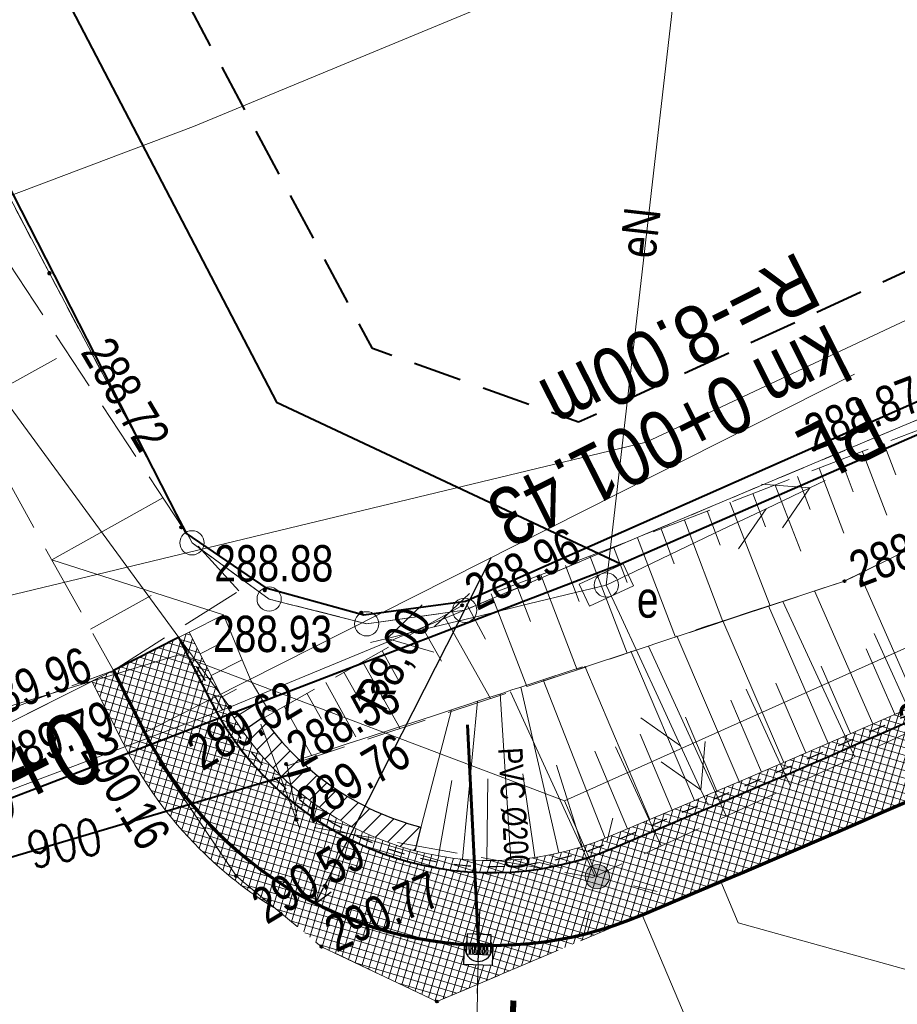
# Model space of a CAD drawing. Header units: metres. Extents: x 7437397 to 7437776, y 5556446 to 5556944.
# Tile 10 of 45: x 7437519 to 7437537, y 5556685 to 5556705. Entities that reach past the tile are written whole.
import ezdxf

# ---------------------------------------------------------------- set-up
doc = ezdxf.new("R2010")
doc.units = ezdxf.units.M
doc.header["$MEASUREMENT"] = 0
for name, pattern in [('0.5_0.5', [1.5, 0.5, -0.5, 0.5]), ('BUBZ01-500', [1.75, 1.25, -0.5]), ('DGN Style 2', [6.14715, 3.68829, -2.45886]), ('DGN Style 3', [8.60601, 6.14715, -2.45886]), ('EGBU01-500', [1, 0.5, -0.5]), ('KTCR02-500', [1.5, 1, -0.5]), ('KTJZ01-500', [2, 1.5, -0.5])]:
    doc.linetypes.add(name, pattern=pattern)
doc.layers.get('0').update_dxf_attribs({"color": 250, "lineweight": 5})
for name, color, linetype, lineweight in [('202-Punkt graniczny stabilizowany trwale', 7, 'Continuous', 5), ('203-Punkt załamania granicy działki nie stabilizowany', 7, 'Continuous', 5), ('510-Podpora jednosłupowa symb.-STPOW', 7, 'Continuous', 5), ('BUBZ01', 250, 'Continuous', 5), ('BUBZ01_1', 250, 'Continuous', 5), ('BUIB02_01', 250, 'Continuous', 5), ('BUIB05_01', 250, 'Continuous', 5), ('D_balustrada', 7, '0.5_0.5', 30), ('D_kilometraz', 7, 'Continuous', 13), ('D_konstrukcja', 7, 'Continuous', 30), ('D_kraweznik', 7, 'Continuous', 70), ('D_kraweznik obnizony', 7, 'DGN Style 2', 70), ('D_obrzeze', 7, 'Continuous', 40), ('D_odwodnienie liniowe_wpust', 36, 'Continuous', 25), ('D_opis trasy', 7, 'Continuous', 13), ('D_opisy', 7, 'Continuous', 13), ('D_pobocze', 7, 'Continuous', 13), ('D_przepust', 7, 'DGN Style 2', 106), ('D_skarpa', 7, 'DGN Style 3', 20), ('D_skarpa-symbol', 7, 'Continuous', 20), ('D_wymiary', 7, 'Continuous', 13), ('D_zakres', 7, 'DGN Style 2', 13), ('DS_chodniki', 4, 'Continuous', 0), ('DS_nawierzchnia bitumiczna nowa', 250, 'Continuous', 0), ('DS_nawierzchnia bitumiczna odtworzenie', 252, 'Continuous', 0), ('DS_pobocze', 1, 'Continuous', 0), ('EGBD03', 250, 'Continuous', 5), ('EGBP04_02', 250, 'Continuous', 5), ('EGBP04_03', 250, 'Continuous', 5), ('EGBU01', 250, 'Continuous', 5), ('IS-Kratka', 40, 'Continuous', 30), ('KTJZ01', 250, 'Continuous', 5), ('KTOK05_01', 250, 'Continuous', 5), ('MPZP', 250, 'Continuous', 5), ('przewód elektroenergetyczny niskiego napięcia (linia) - symbol', 7, 'Continuous', 5), ('przewód telekomunikacyjny (linia) - symbol', 7, 'Continuous', 5), ('rzedne dla projektanta', 250, 'Continuous', 5), ('SUPE', 250, 'Continuous', 5), ('SUPE_01', 250, 'Continuous', 5), ('SUPG_01', 250, 'Continuous', 5), ('SUPT_01', 250, 'Continuous', 5), ('SUSM01', 250, 'Continuous', 5), ('SUSM04_01_E', 250, 'Continuous', 5), ('szafa elektroenergetyczna (punkt)', 7, 'Continuous', 5), ('szafa elektroenergetyczna (punkt)-Atr17', 7, 'Continuous', 5), ('słup (punkt)', 7, 'Continuous', 5), ('Warstwa 14', 250, 'Continuous', 5), ('Warstwa1Kanalizacja deszczowa', 30, 'Continuous', 60)]:
    doc.layers.add(name, color=color, linetype=linetype, lineweight=lineweight)
doc.styles.add('ROMANS', font='arial.ttf', dxfattribs={"width": 0.8})
doc.styles.get("Standard").update_dxf_attribs({"font": 'txt.shx', "width": 0.75})
doc.styles.add('Style-Arial Narrow', font='ARIALN.TTF')
doc.linetypes.add('KTOK05_01-500', pattern='A,3.75,[13,dgnlstyle-rozp_2015.shx,S=0.002778,R=0,X=0,Y=0],3.75', length=7.5)
doc.dimstyles.new('1-500', dxfattribs={"dimscale": 10, "dimtxt": 0.2, "dimasz": 0.07, "dimexe": 0, "dimexo": 0, "dimgap": 0.05, "dimtad": 1, "dimdec": 1, "dimzin": 0, "dimtxsty": 'ROMANS', "dimblk": 'ARCHTICK', "dimcen": 0.1, "dimclrt": 256, "dimadec": 0, "dimazin": 0, "dimtfac": 0.666667, "dimtdec": 1, "dimtofl": 0, "dimtmove": 1, "dimatfit": 2, "dimfxl": 0, "dimtolj": 1, "dimtzin": 0, "dimarcsym": 0})

# ---------------------------------------------------------------- blocks, each defined once
blk = doc.blocks.new('PE04')
at = {"color": 0, "linetype": 'Continuous', "lineweight": 13, "ltscale": 10}
for p, q in [((46.5, 0), (37.84, 5)), ((6.5, 0), (0, 0)), ((6.5, 0), (16.5, 0)), ((16.5, 0), (26.5, 0)), ((26.5, 0), (36.5, 0)), ((36.5, 0), (46.5, 0)), ((46.5, 0), (37.84, -5)), ((46.5, 0), (50, 0))]:
    blk.add_line(p, q, dxfattribs=at)
blk = doc.blocks.new('PT01')
at = {"color": 0, "linetype": 'Continuous', "lineweight": 13, "ltscale": 10}
for p, q in [((46.5, 0), (37.84, 5)), ((6.5, 0), (0, 0)), ((6.5, 0), (16.5, 0)), ((16.5, 0), (26.5, 0)), ((26.5, 0), (36.5, 0)), ((36.5, 0), (27.84, -5)), ((36.5, 0), (46.5, 0)), ((46.5, 0), (50, 0))]:
    blk.add_line(p, q, dxfattribs=at)
blk = doc.blocks.new('US18')
at = {"color": 0, "linetype": 'Continuous', "lineweight": 13, "ltscale": 10}
for p, q in [((-5, -2.5), (-5, 2.5)), ((-5, 2.5), (5, 2.5)), ((5, -2.5), (5, 2.5)), ((-5, -2.5), (5, -2.5))]:
    blk.add_line(p, q, dxfattribs=at)
blk = doc.blocks.new('202')
at = {"layer": '202-Punkt graniczny stabilizowany trwale', "color": 96, "linetype": 'Continuous', "lineweight": 13}
blk.add_circle((0, 0), 2.5, dxfattribs=at)
blk = doc.blocks.new('203')
at = {"layer": '203-Punkt załamania granicy działki nie stabilizowany', "linetype": 'Continuous', "lineweight": 13}
h = blk.add_hatch(color=96, dxfattribs=at)
edge = h.paths.add_edge_path()
edge.add_arc((0, 0), 0.45, 0, 360)
blk = doc.blocks.new('510')
at = {"layer": '510-Podpora jednosłupowa symb.-STPOW', "color": 0, "linetype": 'Continuous', "lineweight": 13}
blk.add_circle((0, 0), 2.5, dxfattribs=at)
blk = doc.blocks.new('SM04')
at = {"layer": 'słup (punkt)', "color": 0, "linetype": 'Continuous', "lineweight": 13}
blk.add_circle((0, 0), 2.5, dxfattribs=at)
blk = doc.blocks.new('SUSM01_2')
at = {"layer": 'SUSM01', "color": 250, "linetype": 'Continuous', "lineweight": 13}
for p, q in [((-0.543, 0.545), (-0.897, 0.899)), ((0.517, 0.545), (0.871, 0.899)), ((-0.897, -0.869), (-0.543, -0.515)), ((0.871, -0.869), (0.517, -0.515))]:
    blk.add_line(p, q, dxfattribs=at)
blk = doc.blocks.new('510_3')
at = {"layer": 'SUSM04_01_E', "linetype": 'Continuous', "lineweight": 13}
h = blk.add_hatch(color=8, dxfattribs=at)
edge = h.paths.add_edge_path()
edge.add_arc((0, 0), 0.25, 0, 360)
at = {"layer": 'SUSM04_01_E', "color": 250, "linetype": 'Continuous', "lineweight": 13}
blk.add_circle((0, 0), 0.25, dxfattribs=at)
blk = doc.blocks.new('TerminatorOpen')
at = {"color": 0, "linetype": 'ByBlock', "lineweight": -2}
for q in [(-1, 0.5), (-1, 0), (-1, -0.5)]:
    blk.add_line((0, 0), q, dxfattribs=at)
blk = doc.blocks.new('*D55')
at = {"layer": 'D_wymiary', "color": 0, "lineweight": -2, "transparency": 16777216}
blk.add_line((7437528.247, 5556693.718), (7437524.789, 5556686.905), dxfattribs=at)
at = {"layer": 'Defpoints', "color": 0}
for p in [(7437528.247, 5556693.718), (7437524.626, 5556686.584)]:
    blk.add_point(p, dxfattribs=at)
at = {"layer": 'D_wymiary', "color": 0, "lineweight": -2, "transparency": 16777216, "xscale": 0.36, "yscale": 0.36, "zscale": 0.36, "rotation": 243.0866268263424}
blk.add_blockref('TerminatorOpen', (7437524.626, 5556686.584), dxfattribs=at)
at = {"layer": 'D_wymiary', "transparency": 16777216, "insert": (7437526.277, 5556691.589), "char_height": 0.72, "attachment_point": 5, "rotation": 63.0866, "style": 'Style-Arial Narrow'}
blk.add_mtext('R8,00', dxfattribs=at)

msp = doc.modelspace()

# ---------------------------------------------------------------- hatches: boundary and pattern name
at = {"layer": 'D_konstrukcja', "lineweight": 0}
h = msp.add_hatch(dxfattribs=at)
h.set_pattern_fill('HATCH', color=256, style=0, pattern_type=2)
h.set_pattern_definition([(45, (7437524.75023, 5556688.60858), (-0.176777, 0.176777), [])])
h.paths.add_polyline_path([(7437526.797, 5556688.154, -0.178032), (7437523.538, 5556690.419), (7437523.128, 5556690.132, 0.178024), (7437526.671, 5556687.67), (7437526.671, 5556687.671)])
at = {"layer": 'DS_chodniki'}
h = msp.add_hatch(dxfattribs=at)
h.set_pattern_fill('CROSSHATCH', color=256, style=0, pattern_type=2)
h.set_pattern_definition([(73.46674, (7437570.81996, 5556706.75558), (-0.1437982, 0.04268577), []), (343.46675, (7437570.81996, 5556706.75558), (0.04268577, 0.1437982), [])])
h.paths.add_polyline_path([(7437562.402, 5556702.828, -0.023893), (7437532.396, 5556688.415), (7437530.778, 5556687.731, -0.394504), (7437522.445, 5556690.787), (7437521.799, 5556692.066), (7437520.46, 5556691.39), (7437521.106, 5556690.111, 0.394504), (7437531.362, 5556686.349), (7437532.98, 5556687.034, 0.021064), (7437559.623, 5556699.646), (7437559.623, 5556699.646), (7437559.888, 5556699.785, 0.002613), (7437563.116, 5556701.508), (7437592.616, 5556717.455), (7437593.223, 5556719.488)])
at = {"layer": 'DS_nawierzchnia bitumiczna nowa', "lineweight": 0}
h = msp.add_hatch(dxfattribs=at)
h.set_pattern_fill('CROSSHATCH', color=256, style=0, pattern_type=2)
h.set_pattern_definition([(73.4667, (7437527.15435, 5556685.3172), (-0.1437982, 0.0426858), []), (343.4667, (7437527.15435, 5556685.3172), (0.0426858, 0.1437982), [])])
h.paths.add_polyline_path([(7437531.362, 5556686.349, -0.098999), (7437528.289, 5556685.718), (7437528.289, 5556685.712), (7437528.276, 5556685.313), (7437527.677, 5556685.332), (7437527.69, 5556685.732), (7437527.69, 5556685.737, -0.264246), (7437521.106, 5556690.111), (7437521.44, 5556689.45), (7437522.215, 5556688.3), (7437522.99, 5556687.15), (7437523.819, 5556686.462), (7437524.75, 5556685.69), (7437525.94, 5556685.125), (7437527.13, 5556684.56)])
at = {"layer": 'DS_nawierzchnia bitumiczna odtworzenie', "lineweight": 0}
h = msp.add_hatch(dxfattribs=at)
h.set_pattern_fill('CROSSHATCH', color=256, style=0, pattern_type=2)
h.set_pattern_definition([(73.4667, (7437521.11744, 5556689.25866), (-0.143798, 0.042686), []), (343.4667, (7437521.11744, 5556689.25866), (0.042686, 0.143798), [])])
h.paths.add_polyline_path([(7437520.66, 5556689.885, 0.139684), (7437523.819, 5556686.462), (7437522.99, 5556687.15), (7437522.215, 5556688.3), (7437521.44, 5556689.45), (7437521.106, 5556690.111), (7437520.46, 5556691.39), (7437520.014, 5556691.165)])
at = {"layer": 'DS_pobocze', "lineweight": 0}
h = msp.add_hatch(dxfattribs=at)
h.set_pattern_fill('CROSSHATCH', color=256, style=0, pattern_type=2)
h.set_pattern_definition([(73.46674, (7437527.08768, 5556687.80706), (-0.1437982, 0.04268577), []), (343.46675, (7437527.08768, 5556687.80706), (0.04268577, 0.1437982), [])])
h.paths.add_polyline_path([(7437562.283, 5556703.048, -0.023893), (7437532.299, 5556688.645), (7437530.681, 5556687.961, -0.394504), (7437522.668, 5556690.9), (7437522.022, 5556692.179), (7437521.799, 5556692.066), (7437522.445, 5556690.787, 0.394504), (7437530.778, 5556687.731), (7437532.396, 5556688.415, 0.023893), (7437562.402, 5556702.828), (7437593.223, 5556719.488), (7437593.104, 5556719.708)])

# ---------------------------------------------------------------- linework, layer by layer
at = {"layer": 'BUBZ01', "color": 7, "linetype": 'BUBZ01-500', "lineweight": 13}
for p, q in [((7437520.46, 5556691.39), (7437523.044, 5556693.027)), ((7437527.65, 5556692.73), (7437523.54, 5556690.4))]:
    msp.add_line(p, q, dxfattribs=at)
at = {"layer": 'BUBZ01', "color": 7, "linetype": 'BUBZ01-500', "lineweight": 13, "flags": 128}
for points in [[(7437528.318, 5556692.995), (7437547.83, 5556700.48), (7437576.23, 5556715.25), (7437589.02, 5556721.32), (7437589.43, 5556720.35), (7437575.67, 5556713.15), (7437558.6, 5556704.26), (7437548.16, 5556699.51), (7437535.53, 5556693.23), (7437528.982, 5556691.059)], [(7437523.044, 5556693.027), (7437521.96, 5556694.22), (7437512.102, 5556709.224), (7437507.913, 5556716.465)]]:
    msp.add_lwpolyline(points, dxfattribs=at)
msp.add_lwpolyline([(7437524.04, 5556689.42), (7437535.53, 5556693.23), (7437548.16, 5556699.51), (7437558.6, 5556704.26), (7437575.67, 5556713.15), (7437589.43, 5556720.35), (7437590.07, 5556719.5), (7437590.16, 5556717.95), (7437574.86, 5556709.22), (7437552.89, 5556697.48), (7437530.34, 5556687.12), (7437524.27, 5556688.21), (7437524.04, 5556689.42)], close=True, dxfattribs=at)
at = {"layer": 'BUBZ01', "color": 7, "linetype": 'Continuous', "lineweight": 13, "flags": 128}
for points in [[(7437536.34, 5556696.07), (7437536.59, 5556695.42)], [(7437535.9, 5556695.9), (7437536.4, 5556694.59)], [(7437535.46, 5556695.73), (7437535.71, 5556695.07)], [(7437535.01, 5556695.56), (7437535.52, 5556694.22)], [(7437534.56, 5556695.39), (7437534.82, 5556694.71)], [(7437534.1, 5556695.21), (7437534.63, 5556693.85)], [(7437533.17, 5556694.86), (7437533.995, 5556692.721)], [(7437533.64, 5556695.04), (7437533.9, 5556694.35)], [(7437532.7, 5556694.68), (7437532.97, 5556693.97)], [(7437532.23, 5556694.49), (7437533.025, 5556692.399)], [(7437531.75, 5556694.31), (7437532.02, 5556693.59)], [(7437531.26, 5556694.12), (7437532.049, 5556692.076)], [(7437530.77, 5556693.94), (7437531.05, 5556693.2)], [(7437530.28, 5556693.75), (7437531.052, 5556691.745)], [(7437529.78, 5556693.55), (7437530.06, 5556692.81)], [(7437529.27, 5556693.36), (7437530.022, 5556691.403)], [(7437528.76, 5556693.17), (7437529.06, 5556692.4)], [(7437528.25, 5556692.97), (7437528.982, 5556691.059)], [(7437527.74, 5556692.76), (7437528.13, 5556692.03)], [(7437535.74, 5556689.6), (7437534.261, 5556692.809)], [(7437527.28, 5556692.51), (7437528.232, 5556690.81)], [(7437526.84, 5556692.26), (7437527.22, 5556691.58)], [(7437537.03, 5556690.2), (7437536.14, 5556692.15)], [(7437533.09, 5556688.39), (7437531.487, 5556691.89)], [(7437526, 5556691.79), (7437526.35, 5556691.16)], [(7437525.6, 5556691.56), (7437526.374, 5556690.194)], [(7437525.21, 5556691.35), (7437525.54, 5556690.77)], [(7437524.84, 5556691.14), (7437525.46, 5556690.02)], [(7437534.42, 5556689), (7437533.5, 5556691)], [(7437524.45, 5556690.92), (7437524.75, 5556690.38)], [(7437530.39, 5556687.14), (7437528.643, 5556690.946)], [(7437523.98, 5556690.65), (7437524.55, 5556689.63)], [(7437531.75, 5556687.77), (7437530.81, 5556689.81)]]:
    msp.add_lwpolyline(points, dxfattribs=at)
at = {"layer": 'BUBZ01_1', "color": 7, "linetype": 'Continuous', "lineweight": 13}
for p, q in [((7437519.287, 5556697.82), (7437517.451, 5556696.803)), ((7437521.481, 5556694.949), (7437519.188, 5556693.669)), ((7437521.24, 5556692.935), (7437519.988, 5556692.237))]:
    msp.add_line(p, q, dxfattribs=at)
at = {"layer": 'BUIB02_01', "color": 7, "linetype": 'Continuous', "lineweight": 13}
msp.add_line((7437523.5, 5556690.28), (7437524.3, 5556688.12), dxfattribs=at)
at = {"layer": 'BUIB02_01', "color": 212, "linetype": 'Continuous', "lineweight": 40, "flags": 128}
for points in [[(7437471.018, 5556680.168), (7437490.105, 5556682.798), (7437506.941, 5556685.963), (7437514.516, 5556687.29), (7437530.92, 5556693.586), (7437543.72, 5556699.172), (7437579.76, 5556716.205), (7437631.582, 5556743.722), (7437615.039, 5556772.576)], [(7437512.405, 5556718.826), (7437523.822, 5556696.921), (7437530.92, 5556693.586)]]:
    msp.add_lwpolyline(points, dxfattribs=at)
at = {"layer": 'BUIB05_01', "color": 7, "linetype": 'Continuous', "lineweight": 40}
msp.add_line((7437524.05, 5556689.22), (7437512.41, 5556685.77), dxfattribs=at)
at = {"layer": 'D_balustrada', "ltscale": 0.7, "flags": 128}
msp.add_lwpolyline([(7437521.799, 5556692.066), (7437522.557, 5556690.843, 0.394504), (7437530.729, 5556687.846), (7437532.348, 5556688.53, 0.023893), (7437562.343, 5556702.938), (7437590.074, 5556717.928), (7437590.026, 5556719.569)], format="xyb", dxfattribs=at)
at = {"layer": 'D_kilometraz', "flags": 128}
for points in [[(7437518.675, 5556690.488), (7437520.46, 5556691.39)], [(7437527.957, 5556684.723), (7437528.014, 5556686.472)]]:
    msp.add_lwpolyline(points, dxfattribs=at)
at = {"layer": 'D_konstrukcja'}
for p, q in [((7437523.538, 5556690.419), (7437523.128, 5556690.132)), ((7437526.797, 5556688.154), (7437526.671, 5556687.67))]:
    msp.add_line(p, q, dxfattribs=at)
msp.add_arc((7437528.247, 5556693.718), 5.75, 215.0152, 255.3941, dxfattribs=at)
at = {"layer": 'D_kraweznik'}
msp.add_line((7437531.362, 5556686.349), (7437532.98, 5556687.034), dxfattribs=at)
for centre, radius, start, end in [((7437396.683, 5557009.404), 350, 292.91854, 298.39337), ((7437528.247, 5556693.718), 8, 224.9585, 292.9185)]:
    msp.add_arc(centre, radius, start, end, dxfattribs=at)
at = {"layer": 'D_kraweznik obnizony'}
msp.add_line((7437520.46, 5556691.39), (7437521.106, 5556690.111), dxfattribs=at)
msp.add_arc((7437528.247, 5556693.718), 8, 206.8008, 224.9585, dxfattribs=at)
at = {"layer": 'D_obrzeze'}
for p, q in [((7437521.799, 5556692.066), (7437520.46, 5556691.39)), ((7437521.799, 5556692.066), (7437522.445, 5556690.787)), ((7437530.778, 5556687.731), (7437532.396, 5556688.415))]:
    msp.add_line(p, q, dxfattribs=at)
for centre, radius, start, end in [((7437396.683, 5557009.404), 348.5, 292.91854, 298.39337), ((7437528.247, 5556693.718), 6.5, 206.8008, 292.9185)]:
    msp.add_arc(centre, radius, start, end, dxfattribs=at)
at = {"layer": 'D_odwodnienie liniowe_wpust', "flags": 128}
msp.add_lwpolyline([(7437527.677, 5556685.332), (7437528.276, 5556685.313), (7437528.289, 5556685.712), (7437527.69, 5556685.732), (7437527.677, 5556685.332)], close=True, dxfattribs=at)
at = {"layer": 'D_opis trasy'}
msp.add_line((7437539.561, 5556684.449), (7437533.34, 5556686.184), dxfattribs=at)
at = {"layer": 'D_opis trasy', "flags": 128}
for points in [[(7437521.106, 5556690.111), (7437535.734, 5556697.5)], [(7437532.98, 5556687.034), (7437533.34, 5556686.184)], [(7437531.362, 5556686.349), (7437536.385, 5556674.47)]]:
    msp.add_lwpolyline(points, dxfattribs=at)
at = {"layer": 'D_opisy'}
msp.add_line((7437520.46, 5556691.39), (7437491.005, 5556676.511), dxfattribs=at)
at = {"layer": 'D_opisy', "color": 1}
msp.add_line((7437527.989, 5556685.722), (7437527.7, 5556672.2), dxfattribs=at)
at = {"layer": 'D_pobocze'}
for q in [(7437521.799, 5556692.066), (7437522.668, 5556690.9)]:
    msp.add_line((7437522.022, 5556692.179), q, dxfattribs=at)
at = {"layer": 'D_pobocze', "flags": 128}
msp.add_lwpolyline([(7437522.668, 5556690.9, 0.394504), (7437530.681, 5556687.961), (7437532.299, 5556688.645, 0.023893), (7437562.283, 5556703.048), (7437593.104, 5556719.708)], format="xyb", dxfattribs=at)
at = {"layer": 'D_przepust'}
msp.add_line((7437524.529, 5556689.362), (7437524.05, 5556689.22), dxfattribs=at)
at = {"layer": 'D_skarpa'}
msp.add_line((7437522.727, 5556692.535), (7437519.188, 5556693.669), dxfattribs=at)
at = {"layer": 'D_skarpa', "flags": 128}
for points in [[(7437524.288, 5556689.548), (7437524.714, 5556689.687), (7437525.28, 5556689.873), (7437525.75, 5556690.027), (7437526.151, 5556690.158), (7437526.498, 5556690.272), (7437526.804, 5556690.372), (7437527.078, 5556690.462), (7437527.326, 5556690.543), (7437527.555, 5556690.618), (7437527.767, 5556690.687), (7437527.965, 5556690.752), (7437528.153, 5556690.814), (7437528.333, 5556690.873), (7437528.506, 5556690.929), (7437528.675, 5556690.985), (7437528.84, 5556691.039), (7437529.003, 5556691.092), (7437529.165, 5556691.145), (7437529.354, 5556691.207), (7437529.831, 5556691.363), (7437530.308, 5556691.52), (7437530.785, 5556691.676), (7437531.258, 5556691.831), (7437531.728, 5556691.985), (7437532.198, 5556692.139), (7437532.668, 5556692.293), (7437533.138, 5556692.447), (7437533.609, 5556692.601), (7437534.079, 5556692.755), (7437534.55, 5556692.909), (7437535.021, 5556693.063), (7437535.492, 5556693.218), (7437535.937, 5556693.43), (7437536.38, 5556693.648), (7437536.823, 5556693.866), (7437537.266, 5556694.083), (7437537.709, 5556694.301), (7437538.152, 5556694.519), (7437538.595, 5556694.737), (7437539.038, 5556694.954), (7437539.48, 5556695.172), (7437539.923, 5556695.389), (7437540.366, 5556695.607), (7437540.808, 5556695.825), (7437541.251, 5556696.042), (7437541.693, 5556696.26), (7437542.136, 5556696.477), (7437542.579, 5556696.695), (7437543.021, 5556696.912), (7437543.463, 5556697.13), (7437543.906, 5556697.347), (7437544.348, 5556697.565), (7437544.791, 5556697.782), (7437545.233, 5556698), (7437545.675, 5556698.217), (7437546.118, 5556698.434), (7437546.56, 5556698.652), (7437547.002, 5556698.869), (7437547.445, 5556699.087), (7437547.887, 5556699.304), (7437548.334, 5556699.513), (7437548.781, 5556699.72), (7437549.229, 5556699.927), (7437549.676, 5556700.134), (7437550.124, 5556700.341), (7437550.571, 5556700.548), (7437551.019, 5556700.755), (7437551.467, 5556700.962), (7437551.914, 5556701.169), (7437552.362, 5556701.376), (7437552.81, 5556701.583), (7437553.258, 5556701.79), (7437553.706, 5556701.997), (7437554.154, 5556702.204), (7437554.602, 5556702.411), (7437555.05, 5556702.618), (7437555.498, 5556702.826), (7437555.946, 5556703.033), (7437556.394, 5556703.24), (7437556.843, 5556703.447), (7437557.291, 5556703.655), (7437557.739, 5556703.862), (7437558.188, 5556704.069), (7437558.636, 5556704.279), (7437559.073, 5556704.508), (7437559.51, 5556704.737), (7437559.947, 5556704.966), (7437560.384, 5556705.196), (7437560.821, 5556705.425), (7437561.262, 5556705.656), (7437561.705, 5556705.888), (7437562.147, 5556706.121), (7437562.59, 5556706.353), (7437563.033, 5556706.585), (7437563.476, 5556706.817), (7437563.919, 5556707.05), (7437564.362, 5556707.282), (7437564.804, 5556707.514), (7437565.247, 5556707.746), (7437565.69, 5556707.979), (7437566.133, 5556708.211), (7437566.576, 5556708.443), (7437567.019, 5556708.676), (7437567.461, 5556708.908), (7437567.904, 5556709.14), (7437568.347, 5556709.372), (7437568.79, 5556709.605), (7437569.233, 5556709.837), (7437569.676, 5556710.069), (7437570.121, 5556710.297), (7437570.565, 5556710.526), (7437571.01, 5556710.755), (7437571.455, 5556710.983), (7437571.9, 5556711.212), (7437572.344, 5556711.441), (7437572.789, 5556711.669), (7437573.234, 5556711.898), (7437573.679, 5556712.126), (7437574.124, 5556712.355), (7437574.568, 5556712.584), (7437575.013, 5556712.812), (7437575.458, 5556713.041), (7437575.908, 5556713.259), (7437576.364, 5556713.468), (7437576.82, 5556713.676), (7437577.275, 5556713.885), (7437577.731, 5556714.094), (7437578.186, 5556714.302), (7437578.642, 5556714.511), (7437579.097, 5556714.72), (7437579.553, 5556714.928), (7437580.009, 5556715.137), (7437580.463, 5556715.349), (7437580.897, 5556715.596), (7437581.331, 5556715.844), (7437581.766, 5556716.092), (7437582.2, 5556716.34), (7437582.635, 5556716.588), (7437583.069, 5556716.836), (7437583.504, 5556717.083), (7437583.938, 5556717.331), (7437584.372, 5556717.579), (7437584.807, 5556717.827), (7437585.241, 5556718.075), (7437585.676, 5556718.322), (7437586.11, 5556718.57), (7437586.544, 5556718.818), (7437586.979, 5556719.066), (7437587.413, 5556719.314), (7437587.848, 5556719.562), (7437588.282, 5556719.809), (7437588.716, 5556720.057), (7437589.151, 5556720.305), (7437589.223, 5556720.346)], [(7437522.727, 5556692.535), (7437522.92, 5556692.072), (7437523.113, 5556691.61), (7437523.301, 5556691.167), (7437523.475, 5556690.867), (7437523.654, 5556690.568), (7437523.78, 5556690.536)]]:
    msp.add_lwpolyline(points, dxfattribs=at)
at = {"layer": 'D_skarpa-symbol', "flags": 128}
for points in [[(7437537.027, 5556690.687), (7437535.84, 5556693.384)], [(7437536.112, 5556690.284), (7437534.913, 5556693.028)], [(7437535.194, 5556689.887), (7437533.967, 5556692.718)], [(7437522.022, 5556692.179), (7437522.727, 5556692.535)], [(7437534.277, 5556689.489), (7437533.022, 5556692.409)], [(7437533.357, 5556689.096), (7437532.076, 5556692.099)], [(7437522.247, 5556691.733), (7437522.584, 5556691.903)], [(7437536.569, 5556690.486), (7437535.976, 5556691.834)], [(7437522.473, 5556691.286), (7437523.112, 5556691.61)], [(7437532.437, 5556688.704), (7437531.128, 5556691.788)], [(7437531.516, 5556688.314), (7437530.179, 5556691.477)], [(7437535.653, 5556690.085), (7437535.046, 5556691.479)], [(7437530.594, 5556687.927), (7437529.322, 5556691.197)], [(7437522.699, 5556690.841), (7437523, 5556691.004)], [(7437529.641, 5556687.628), (7437528.858, 5556691.045)], [(7437534.735, 5556689.688), (7437534.115, 5556691.125)], [(7437528.653, 5556687.483), (7437528.433, 5556690.905)], [(7437522.949, 5556690.408), (7437523.531, 5556690.773)], [(7437527.655, 5556687.498), (7437527.966, 5556690.753)], [(7437533.817, 5556689.293), (7437533.185, 5556690.774)], [(7437526.671, 5556687.671), (7437527.429, 5556690.577)], [(7437532.897, 5556688.9), (7437532.25, 5556690.422)], [(7437531.977, 5556688.509), (7437531.315, 5556690.071)], [(7437531.056, 5556688.12), (7437530.383, 5556689.722)], [(7437530.124, 5556687.757), (7437529.596, 5556689.435)], [(7437529.15, 5556687.534), (7437528.899, 5556689.255)], [(7437527.159, 5556687.565), (7437527.433, 5556689.116)], [(7437528.154, 5556687.47), (7437528.178, 5556689.15)]]:
    msp.add_lwpolyline(points, dxfattribs=at)
at = {"layer": 'D_zakres'}
for q in [(7437520.46, 5556691.39), (7437520.66, 5556689.885)]:
    msp.add_line((7437520.014, 5556691.165), q, dxfattribs=at)
at = {"layer": 'D_zakres', "flags": 128}
msp.add_lwpolyline([(7437521.106, 5556690.111), (7437521.44, 5556689.45), (7437522.215, 5556688.3), (7437522.99, 5556687.15), (7437524.75, 5556685.69), (7437525.94, 5556685.125), (7437527.13, 5556684.56), (7437531.362, 5556686.349)], dxfattribs=at)
at = {"layer": 'D_zakres'}
for start, end in [(206.8008, 224.9585), (224.9585, 238.6082)]:
    msp.add_arc((7437528.247, 5556693.718), 8.5, start, end, dxfattribs=at)
at = {"layer": 'DS_nawierzchnia bitumiczna nowa'}
for p, q in [((7437527.69, 5556685.732), (7437527.69, 5556685.737)), ((7437528.289, 5556685.712), (7437528.289, 5556685.718))]:
    msp.add_line(p, q, dxfattribs=at)
at = {"layer": 'EGBD03', "color": 96, "linetype": 'Continuous', "lineweight": 13, "flags": 128}
for points in [[(7437522.86, 5556690.63), (7437511.62, 5556705.99)], [(7437516.67, 5556704.29), (7437519.14, 5556699.58)], [(7437527.7, 5556692.63), (7437547.59, 5556701)], [(7437519.14, 5556699.58), (7437522.08, 5556694.02)], [(7437522.08, 5556694.02), (7437523.67, 5556692.86)], [(7437525.68, 5556692.35), (7437523.67, 5556692.86)], [(7437527.7, 5556692.63), (7437522.86, 5556690.63)], [(7437525.68, 5556692.35), (7437527.7, 5556692.63)], [(7437514.47, 5556687.46), (7437522.86, 5556690.63)]]:
    msp.add_lwpolyline(points, dxfattribs=at)
at = {"layer": 'EGBU01', "color": 96, "linetype": 'EGBU01-500', "lineweight": 13, "flags": 128}
for points in [[(7437516.67, 5556704.29), (7437519.14, 5556699.58)], [(7437519.14, 5556699.58), (7437516.67, 5556704.29)], [(7437527.7, 5556692.63), (7437547.59, 5556701)], [(7437547.59, 5556701), (7437527.7, 5556692.63)], [(7437519.14, 5556699.58), (7437522.08, 5556694.02)], [(7437522.08, 5556694.02), (7437519.14, 5556699.58)], [(7437522.08, 5556694.02), (7437523.67, 5556692.86)], [(7437523.67, 5556692.86), (7437522.08, 5556694.02)], [(7437523.67, 5556692.86), (7437525.68, 5556692.35)], [(7437525.68, 5556692.35), (7437523.67, 5556692.86)], [(7437525.68, 5556692.35), (7437527.7, 5556692.63)], [(7437527.7, 5556692.63), (7437525.68, 5556692.35)]]:
    msp.add_lwpolyline(points, dxfattribs=at)
at = {"layer": 'IS-Kratka'}
for p, q in [((7437527.75, 5556685.959), (7437527.731, 5556685.544)), ((7437528.25, 5556685.935), (7437527.75, 5556685.959)), ((7437528.23, 5556685.521), (7437528.25, 5556685.935)), ((7437528.239, 5556685.71), (7437527.74, 5556685.734)), ((7437528.241, 5556685.741), (7437527.741, 5556685.764)), ((7437527.812, 5556685.713), (7437527.816, 5556685.713)), ((7437527.882, 5556685.71), (7437527.886, 5556685.71)), ((7437527.952, 5556685.707), (7437527.956, 5556685.707)), ((7437527.731, 5556685.544), (7437528.23, 5556685.521)), ((7437527.793, 5556685.634), (7437527.79, 5556685.569)), ((7437527.793, 5556685.634), (7437527.796, 5556685.699)), ((7437527.808, 5556685.553), (7437527.804, 5556685.554)), ((7437527.83, 5556685.698), (7437527.824, 5556685.568)), ((7437527.863, 5556685.631), (7437527.86, 5556685.566)), ((7437527.863, 5556685.631), (7437527.866, 5556685.696)), ((7437527.878, 5556685.55), (7437527.874, 5556685.55)), ((7437527.9, 5556685.694), (7437527.894, 5556685.564)), ((7437527.933, 5556685.628), (7437527.93, 5556685.563)), ((7437527.933, 5556685.628), (7437527.936, 5556685.693)), ((7437527.948, 5556685.547), (7437527.944, 5556685.547)), ((7437527.97, 5556685.691), (7437527.964, 5556685.561)), ((7437527.981, 5556685.533), (7437527.974, 5556685.388)), ((7437528.006, 5556685.689), (7437528, 5556685.56)), ((7437528.014, 5556685.544), (7437528.018, 5556685.544)), ((7437528.026, 5556685.704), (7437528.022, 5556685.704)), ((7437528.037, 5556685.623), (7437528.034, 5556685.558)), ((7437528.037, 5556685.623), (7437528.04, 5556685.688)), ((7437528.076, 5556685.686), (7437528.07, 5556685.556)), ((7437528.084, 5556685.541), (7437528.088, 5556685.54)), ((7437528.096, 5556685.7), (7437528.092, 5556685.7)), ((7437528.107, 5556685.62), (7437528.104, 5556685.555)), ((7437528.107, 5556685.62), (7437528.11, 5556685.685)), ((7437528.146, 5556685.683), (7437528.14, 5556685.553)), ((7437528.154, 5556685.537), (7437528.158, 5556685.537)), ((7437528.165, 5556685.697), (7437528.161, 5556685.697)), ((7437528.177, 5556685.616), (7437528.174, 5556685.551)), ((7437528.177, 5556685.616), (7437528.18, 5556685.681))]:
    msp.add_line(p, q, dxfattribs=at)
for centre, radius, start, end in [((7437527.987, 5556685.668), 0.28, 150.9691, 23.6503), ((7437527.811, 5556685.698), 0.015, 87.3573, 177.3573), ((7437527.815, 5556685.698), 0.015, 357.3573, 87.3573), ((7437527.881, 5556685.695), 0.015, 87.3573, 177.3573), ((7437527.885, 5556685.695), 0.015, 357.3573, 87.3573), ((7437527.951, 5556685.692), 0.015, 87.3573, 177.3573), ((7437527.955, 5556685.692), 0.015, 357.3573, 87.3573), ((7437527.805, 5556685.569), 0.015, 177.3573, 267.3573), ((7437527.809, 5556685.568), 0.015, 267.3573, 357.3573), ((7437527.875, 5556685.565), 0.015, 177.3573, 267.3573), ((7437527.879, 5556685.565), 0.015, 267.3573, 357.3573), ((7437527.945, 5556685.562), 0.015, 177.3573, 267.3573), ((7437527.949, 5556685.562), 0.015, 267.3573, 357.3573), ((7437528.015, 5556685.559), 0.015, 177.3097, 267.3097), ((7437528.021, 5556685.689), 0.015, 87.3097, 177.3097), ((7437528.019, 5556685.559), 0.015, 267.3097, 357.3097), ((7437528.025, 5556685.689), 0.015, 357.3097, 87.3097), ((7437528.085, 5556685.556), 0.015, 177.3097, 267.3097), ((7437528.091, 5556685.685), 0.015, 87.3097, 177.3097), ((7437528.089, 5556685.555), 0.015, 267.3097, 357.3097), ((7437528.095, 5556685.685), 0.015, 357.3097, 87.3097), ((7437528.155, 5556685.552), 0.015, 177.3097, 267.3097), ((7437528.161, 5556685.682), 0.015, 87.3097, 177.3097), ((7437528.159, 5556685.552), 0.015, 267.3097, 357.3097), ((7437528.165, 5556685.682), 0.015, 357.3097, 87.3097)]:
    msp.add_arc(centre, radius, start, end, dxfattribs=at)
at = {"layer": 'KTJZ01', "color": 7, "linetype": 'KTJZ01-500', "lineweight": 13, "flags": 128}
msp.add_lwpolyline([(7437487.24, 5556665.88), (7437500.01, 5556668.65), (7437509.93, 5556671.34), (7437514.81, 5556672.66), (7437528.54, 5556677.57), (7437546.18, 5556685.08), (7437562.31, 5556693.39), (7437575.78, 5556700.17), (7437584.6, 5556705.2), (7437599.33, 5556712.79), (7437607.41, 5556717.03), (7437624.22, 5556725.75), (7437636.91, 5556731.79), (7437639.91, 5556733.3), (7437648.13, 5556737.1), (7437664.08, 5556744.94), (7437674.41, 5556750.47), (7437695.47, 5556762.01), (7437726.23, 5556778.98), (7437745.592, 5556790.579), (7437740.524, 5556799.89), (7437726.071, 5556794.065), (7437721.424, 5556793.261), (7437718.653, 5556793.684), (7437716.454, 5556794.853), (7437714.78, 5556796.65), (7437713.44, 5556798.18), (7437704.05, 5556814.76), (7437696.46, 5556806.77), (7437698.53, 5556806.84), (7437700.74, 5556806.26), (7437702.79, 5556804.94), (7437704.06, 5556803.16), (7437709.44, 5556793.77), (7437711.44, 5556790.12), (7437712.13, 5556787.63), (7437712.21, 5556785.35), (7437711.59, 5556783.66), (7437709.87, 5556781.76), (7437701.28, 5556777.09), (7437699.42, 5556776.48), (7437697.78, 5556776.19), (7437695.76, 5556776.41), (7437693.65, 5556777.51), (7437692.09, 5556778.89), (7437690.49, 5556781.22), (7437685.25, 5556778.28), (7437686.1, 5556775.03), (7437686.085, 5556773.72), (7437685.81, 5556772.51), (7437685.3, 5556771.32), (7437684.475, 5556769.98), (7437683.43, 5556768.68), (7437682.12, 5556767.23), (7437680.52, 5556765.9), (7437679.609, 5556765.424), (7437667.4, 5556758.73), (7437656.58, 5556752.94), (7437646.03, 5556747.24), (7437635.04, 5556741.31), (7437625.46, 5556735.97), (7437617.31, 5556731.03), (7437610.73, 5556727.32), (7437599.83, 5556721.28), (7437592.56, 5556717.41), (7437581.48, 5556711.39), (7437572.19, 5556706.38), (7437570.63, 5556705.57), (7437559.43, 5556699.57), (7437555.27, 5556697.37), (7437547.58, 5556693.6), (7437542.1, 5556690.99), (7437536.78, 5556688.64), (7437527.13, 5556684.56), (7437524.75, 5556685.69), (7437522.99, 5556687.15), (7437521.44, 5556689.45), (7437520.46, 5556691.39), (7437515.43, 5556689.51), (7437516.09, 5556686.202), (7437515.98, 5556684.5), (7437514.73, 5556681.38), (7437513.55, 5556680.28), (7437512.1, 5556679.32), (7437507.87, 5556678.13), (7437498.81, 5556675.82), (7437492.9, 5556674.29)], dxfattribs=at)
msp.add_lwpolyline([(7437507.857, 5556716.436), (7437504.491, 5556714.673), (7437509.22, 5556704.47), (7437510.97, 5556700.57), (7437513.08, 5556696.07), (7437515.43, 5556689.51), (7437520.46, 5556691.39), (7437518.97, 5556694.06), (7437515.57, 5556700.2), (7437512.44, 5556706.68), (7437507.857, 5556716.436)], close=True, dxfattribs=at)
at = {"layer": 'KTOK05_01', "color": 7, "linetype": 'KTOK05_01-500', "lineweight": 40, "flags": 128}
msp.add_lwpolyline([(7437532.153, 5556729.161), (7437547.36, 5556701.5), (7437527.72, 5556692.81), (7437525.62, 5556692.53), (7437523.63, 5556693.08), (7437521.96, 5556694.22), (7437517.2, 5556703.54), (7437514.83, 5556707.82), (7437509.814, 5556717.461)], dxfattribs=at)
at = {"layer": 'MPZP', "color": 212, "linetype": 'KTCR02-500', "lineweight": 40, "flags": 128}
msp.add_lwpolyline([(7437738.295, 5556803.984), (7437715.191, 5556791.784), (7437661.349, 5556763.226), (7437574.511, 5556717.006), (7437530.05, 5556696.506), (7437525.798, 5556698.029), (7437514.19, 5556719.761)], dxfattribs=at)
at = {"layer": 'rzedne dla projektanta', "color": 7, "linetype": 'Continuous', "lineweight": 40}
for centre in [(7437534.9, 5556695.94), (7437521.86, 5556694.34), (7437535.53, 5556693.23), (7437523.58, 5556693.04), (7437527.65, 5556692.73), (7437525.57, 5556692.58), (7437523.54, 5556690.4), (7437521.44, 5556689.45), (7437524.02, 5556689.46), (7437524.23, 5556688.31), (7437522.99, 5556687.15), (7437524.75, 5556685.69), (7437527.13, 5556684.56)]:
    msp.add_circle(centre, 0.0225, dxfattribs=at)
at = {"layer": 'SUPE', "color": 1, "linetype": 'Continuous', "lineweight": 13, "flags": 128}
msp.add_lwpolyline([(7437529.9, 5556717.63), (7437532.82, 5556712.36), (7437530.62, 5556693.15)], dxfattribs=at)
at = {"layer": 'SUPE_01', "color": 1, "linetype": 'Continuous', "lineweight": 13}
msp.add_line((7437529.759, 5556688.702), (7437530.433, 5556687.135), dxfattribs=at)
at = {"layer": 'SUPE_01', "color": 1, "linetype": 'Continuous', "lineweight": 13, "flags": 128}
msp.add_lwpolyline([(7437601.635, 5556725.162), (7437600.216, 5556724.388), (7437574.398, 5556710.521), (7437552.37, 5556698.835), (7437529.759, 5556688.702), (7437521.807, 5556691.71), (7437513.451, 5556689.173), (7437513.22, 5556690)], dxfattribs=at)
at = {"layer": 'SUPG_01', "color": 52, "linetype": 'Continuous', "lineweight": 13, "flags": 128}
msp.add_lwpolyline([(7437505.33, 5556697.53), (7437509.719, 5556697.926), (7437522.113, 5556702.608), (7437540.72, 5556710.32), (7437572.53, 5556724.178), (7437601.779, 5556739.923), (7437624.775, 5556752.295)], dxfattribs=at)
at = {"layer": 'SUPT_01', "color": 30, "linetype": 'Continuous', "lineweight": 13, "flags": 128}
msp.add_lwpolyline([(7437624.834, 5556744.449), (7437603.973, 5556732.899), (7437579.114, 5556719.1), (7437574.314, 5556716.425), (7437544.39, 5556702.175), (7437531.441, 5556696.093), (7437491.469, 5556686.466), (7437485.362, 5556685.024)], dxfattribs=at)
at = {"layer": 'Warstwa1Kanalizacja deszczowa'}
msp.add_line((7437527.989, 5556685.722), (7437527.756, 5556690.266), dxfattribs=at)

# ---------------------------------------------------------------- block references
at = {"layer": 'EGBP04_02', "color": 96, "linetype": 'Continuous', "lineweight": 13, "xscale": 0.1, "yscale": 0.1, "zscale": 0.1}
for p in [(7437522.08, 5556694.02), (7437523.67, 5556692.86), (7437527.7, 5556692.63), (7437525.68, 5556692.35)]:
    msp.add_blockref('202', p, dxfattribs=at)
at = {"layer": 'EGBP04_03', "color": 96, "linetype": 'Continuous', "lineweight": 13, "xscale": 0.1, "yscale": 0.1, "zscale": 0.1}
for p in [(7437519.14, 5556699.58), (7437522.86, 5556690.63)]:
    msp.add_blockref('203', p, dxfattribs=at)
at = {"layer": 'przewód elektroenergetyczny niskiego napięcia (linia) - symbol', "color": 1, "linetype": 'Continuous', "lineweight": 13, "xscale": 0.1, "yscale": 0.1, "zscale": 0.1}
for rotation in [25.51900000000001, 193.705, 294.799]:
    msp.add_blockref('PE04', (7437530.62, 5556693.15), dxfattribs=dict(at, rotation=rotation))
at = {"layer": 'przewód telekomunikacyjny (linia) - symbol', "color": 30, "linetype": 'Continuous', "lineweight": 13, "xscale": 0.1, "yscale": 0.1, "zscale": 0.1}
for rotation in [25.51900000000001, 193.705, 294.799]:
    msp.add_blockref('PT01', (7437530.62, 5556693.15), dxfattribs=dict(at, rotation=rotation))
at = {"layer": 'SUSM01', "color": 7, "linetype": 'Continuous', "lineweight": 13, "rotation": 211.119352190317}
msp.add_blockref('SUSM01_2', (7437530.433, 5556687.135), dxfattribs=at)
at = {"layer": 'SUSM04_01_E', "color": 7, "linetype": 'Continuous', "lineweight": 13, "xscale": 0.1, "yscale": 0.1, "zscale": 0.1}
for name in ['510', 'SM04']:
    msp.add_blockref(name, (7437530.62, 5556693.15), dxfattribs=at)
at = {"layer": 'SUSM04_01_E', "color": 7, "linetype": 'Continuous', "lineweight": 13}
msp.add_blockref('510_3', (7437530.433, 5556687.135), dxfattribs=at)
at = {"layer": 'szafa elektroenergetyczna (punkt)', "color": 7, "linetype": 'Continuous', "lineweight": 13, "xscale": 0.1, "yscale": 0.1, "zscale": 0.1, "rotation": 24.775}
msp.add_blockref('US18', (7437530.62, 5556693.15), dxfattribs=at)

# ---------------------------------------------------------------- texts
at = {"layer": 'D_kilometraz', "style": 'Style-Arial Narrow'}
for s, insert, char_height, attachment_point, rotation, line_spacing_factor in [('0+000.00', (7437517.158, 5556687.674), 1.5, 2, 206.8008, 1.4), ('+10', (7437528.718, 5556684.647), 1.2, 4, 268.1558, 1.6)]:
    msp.add_mtext(s, dxfattribs=dict(at, insert=insert, char_height=char_height, attachment_point=attachment_point, rotation=rotation, line_spacing_factor=line_spacing_factor))
at = {"layer": 'D_opis trasy', "char_height": 1.2, "rotation": 206.8008, "style": 'Style-Arial Narrow'}
for s, insert, attachment_point, line_spacing_factor in [('R=-8.00m', (7437529.424, 5556696.777), 6, 0.35), ('PL\\Pkm 0+001.43', (7437535.849, 5556697.272), 4, 0.85)]:
    msp.add_mtext(s, dxfattribs=dict(at, insert=insert, attachment_point=attachment_point, line_spacing_factor=line_spacing_factor))
at = {"layer": 'D_opisy', "color": 1, "insert": (7437528.889, 5556689.812), "char_height": 0.9, "attachment_point": 1, "rotation": 273.3907}
msp.add_mtext('\\pt11;{\\fArial|b0|i0|c0|p39;\\H0.5556x;\\C3;P\\fArial|b0|i0|c238|p39;VC %%c200}', dxfattribs=at)
at = {"layer": 'rzedne dla projektanta', "color": 7, "linetype": 'Continuous', "lineweight": 0, "char_height": 0.75, "attachment_point": 7, "line_spacing_factor": 0.6}
for s, insert, rotation in [('\\FWORKING_1250;\\H1x;\\W0.8; 288.72', (7437519.647, 5556698.138), 300.5723), ('\\FWORKING_1250;\\H1x;\\W0.8; 288.87', (7437534.691, 5556695.819), 20.8934), ('\\FWORKING_1250;\\H1x;\\W0.8; 288.66', (7437535.619, 5556692.996), 20.8934), ('\\FWORKING_1250;\\H1x;\\W0.8; 288.96', (7437527.76, 5556692.505), 26.0627), ('\\FWORKING_1250;\\H1x;\\W0.8; 289.96', (7437517.584, 5556690.218), 21.3179), ('\\FWORKING_1250;\\H1x;\\W0.8; 290.93', (7437536.666, 5556689.811), 23.7347), ('\\FWORKING_1250;\\H1x;\\W0.8; 289.62', (7437522.108, 5556689.179), 30.9226), ('\\FWORKING_1250;\\H1x;\\W0.8; 288.53', (7437524.148, 5556689.246), 30.9226), ('\\FWORKING_1250;\\H1x;\\W0.8; 289.79', (7437518.057, 5556689.109), 21.3179), ('\\FWORKING_1250;\\H1x;\\W0.8; 290.16', (7437519.639, 5556689.911), 301.0869), ('\\FWORKING_1250;\\H1x;\\W0.8; 289.76', (7437524.358, 5556688.096), 30.9226), ('\\FWORKING_1250;\\H1x;\\W0.8; 290.59', (7437523.434, 5556686.013), 30.9226), ('\\FWORKING_1250;\\H1x;\\W0.8; 290.77', (7437524.854, 5556685.463), 24.6363)]:
    msp.add_mtext(s, dxfattribs=dict(at, insert=insert, rotation=rotation))
for s, insert in [('\\FWORKING_1250;\\H1x;\\W0.8; 288.88', (7437522.315, 5556693.212)), ('\\FWORKING_1250;\\H1x;\\W0.8; 288.93', (7437522.29, 5556691.756))]:
    msp.add_mtext(s, dxfattribs=dict(at, insert=insert))
at = {"layer": 'SUPE', "color": 1, "linetype": 'Continuous', "lineweight": 13, "insert": (7437531.638, 5556699.862), "char_height": 0.75, "attachment_point": 7, "rotation": 83.467, "line_spacing_factor": 0.6}
msp.add_mtext('\\FWORKING_1250;\\H1x;\\W0.8;eN', dxfattribs=at)
at = {"layer": 'szafa elektroenergetyczna (punkt)-Atr17', "color": 7, "insert": (7437531.251, 5556692.466), "char_height": 0.75, "attachment_point": 7, "line_spacing_factor": 0.6}
msp.add_mtext('\\FWORKING_1250;\\H1x;\\W0.8;e', dxfattribs=at)
at = {"layer": 'Warstwa 14', "color": 7, "linetype": 'Continuous', "lineweight": 13, "width": 0.8}
msp.add_text('o 900', height=0.75, rotation=12.7005, dxfattribs=at).set_placement((7437517.778, 5556687.069))

# ---------------------------------------------------------------- dimensions: what is measured, and where the dimension line sits
at = {"layer": 'D_wymiary'}
dim = msp.add_radius_dim(center=(7437528.247, 5556693.718), mpoint=(7437524.626, 5556686.584), dimstyle='1-500', override={"dimscale": 1, "dimtxt": 0.72, "dimasz": 0.36, "dimexe": 0.18, "dimexo": 0.18, "dimgap": 0.36, "dimdec": 2, "dimzin": 3, "dimtxsty": 'Style-Arial Narrow', "dimblk": 'TerminatorOpen', "dimcen": 0.36, "dimtdec": 2, "dimtofl": 1, "dimtmove": 0, "dimatfit": 1, "dimfrac": 2, "dimtolj": 0, "dimtzin": 3}, dxfattribs=at)
dim.commit()
dim.dimension.update_dxf_attribs({"geometry": '*D55', "text_midpoint": (7437526.984, 5556691.23), "dimtype": 164})

doc.saveas('drawing.dxf')
